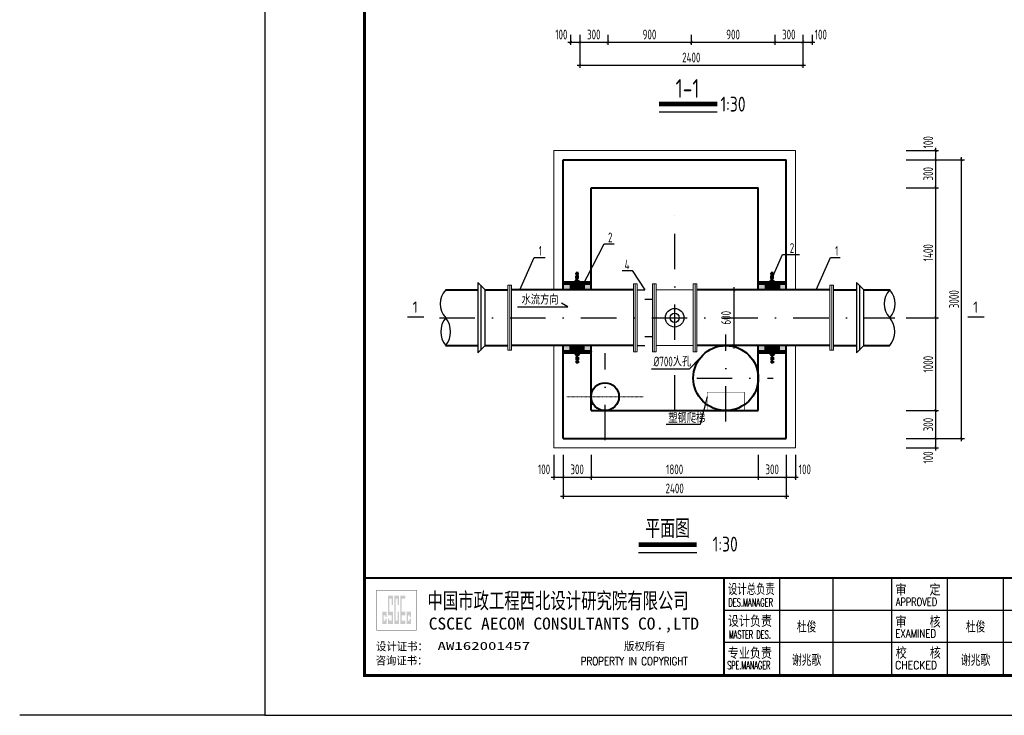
# Model space of a CAD drawing. Extents: x 1154951 to 1177180, y 3484725 to 3514600.
# Tile 8 of 17: x 1156481 to 1167084, y 3499173 to 3506662. Entities that reach past the tile are written whole.
import ezdxf
from ezdxf.enums import TextEntityAlignment as Align

# ---------------------------------------------------------------- set-up
doc = ezdxf.new("R2010")
doc.units = 0
for name, pattern in [('DASHDOT', [25.4, 12.7, -6.35, 0, -6.35]), ('DASHED', [19.05, 12.7, -6.35]), ('DASHED2', [9.525, 6.35, -3.175])]:
    doc.linetypes.add(name, pattern=pattern)
doc.layers.get('0').update_dxf_attribs({"linetype": 'CONTINUOUS'})
doc.layers.get('Defpoints').update_dxf_attribs({"linetype": 'CONTINUOUS'})
for name, color, linetype in [('2', 2, 'DASHED'), ('DIM', 4, 'CONTINUOUS'), ('DLSS', 8, 'CONTINUOUS'), ('GPSCOMMON', 7, 'CONTINUOUS'), ('THICK', 6, 'CONTINUOUS'), ('线路', 3, 'CONTINUOUS')]:
    doc.layers.add(name, color=color, linetype=linetype)
for name, color, linetype, lineweight in [('文本', 1, 'CONTINUOUS', 15), ('构筑物', 10, 'CONTINUOUS', 40), ('粗实线', 1, 'CONTINUOUS', 40), ('轮廓', 1, 'CONTINUOUS', 40)]:
    doc.layers.add(name, color=color, linetype=linetype, lineweight=lineweight)
doc.styles.add('gpshz', font='tssdeng.shx', dxfattribs={"width": 0.8, "height": 2.5, "bigfont": 'hztxt.shx'})
doc.styles.add('TSSD_Dimension', font='tssdeng.shx', dxfattribs={"width": 0.7, "bigfont": 'Hztxt.shx'})
doc.styles.add('图签', font='txt', dxfattribs={"width": 0.66})
doc.styles.add('图签 1', font='romanc.shx', dxfattribs={"width": 0.8})
doc.styles.add('图签1', font='romanc.shx', dxfattribs={"width": 0.8})
doc.dimstyles.new('TSSD_30_30', dxfattribs={"dimtxt": 105, "dimasz": 30, "dimexe": 30, "dimexo": 75, "dimgap": 30, "dimtad": 1, "dimdec": 0, "dimzin": 0, "dimdsep": 46, "dimtxsty": 'TSSD_Dimension', "dimblk": 'ARCHTICK', "dimblk1": 'ARCHTICK', "dimblk2": 'ARCHTICK', "dimcen": 0, "dimdle": 30, "dimclrt": 7, "dimadec": 0, "dimazin": 0, "dimtfac": 1, "dimtdec": 0, "dimtix": 1, "dimtmove": 2, "dimatfit": 3, "dimfxl": 0, "dimtolj": 1, "dimtzin": 0, "dimarcsym": 0})

# ---------------------------------------------------------------- blocks, each defined once
blk = doc.blocks.new('套管')
at = {"layer": '构筑物', "linetype": 'DASHED2'}
h = blk.add_hatch(dxfattribs=at)
h.set_pattern_fill('ANSI31', color=256, style=0)
h.set_pattern_definition([(45, (1261.959, -160723.9237), (-2.24506403, 2.24506403), [])])
h.paths.add_polyline_path([(3, 36), (-3, 36), (-3, 16), (3, 16)])
h = blk.add_hatch(dxfattribs=at)
h.set_pattern_fill('ANSI31', color=256, angle=90, style=0)
h.set_pattern_definition([(135, (1261.959, -160723.9237), (-2.24506403, -2.24506403), [])])
h.paths.add_polyline_path([(39, 16), (-39, 16), (-39, 12), (39, 12)])
h = blk.add_hatch(dxfattribs=at)
h.set_pattern_fill('AR-CONC', color=256, scale=0.01, style=0)
h.set_pattern_definition([(50, (1261.9589, -160723.9237), (1.82184669, -0.159390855), [0.1905, -2.0955]), (355, (1261.9589, -160723.9237), (-0.35242826, 1.910566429), [0.1524, -1.6764]), (100.451, (1262.1107, -160723.937), (1.469425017, 1.751166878), [0.1619, -1.7809]), (46.1842, (1261.9589, -160723.4157), (2.71079041, -0.42042328), [0.28575, -3.14325]), (96.6356, (1262.1848, -160723.4508), (2.374042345, 2.47425556), [0.24285, -2.67135]), (351.184, (1261.9589, -160723.4157), (2.37404606, 2.47425118), [0.2286, -2.5146]), (21, (1262.2129, -160723.5427), (1.516148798, -1.022655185), [0.1905, -2.0955]), (326, (1262.2129, -160723.5427), (0.618020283, 1.841879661), [0.1524, -1.6764]), (71.4514, (1262.3392, -160723.628), (2.134164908, 0.819228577), [0.1619, -1.7809]), (37.5, (1261.95886, -160723.92374), (0.0308860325, 0.8455503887), [0, -1.65608, 0, -1.7018, 0, -1.68275]), (7.5, (1261.9589, -160723.9237), (0.668196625, 1.001805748), [0, -0.97028, 0, -1.61798, 0, -0.64135]), (327.5, (1261.39244, -160723.92374), (1.3559059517, -0.05728744), [0, -0.635, 0, -1.9812, 0, -2.6289]), (317.5, (1261.1384, -160723.9237), (1.481291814, 0.25426491), [0, -0.8255, 0, -1.31572, 0, -1.8669])])
h.paths.add_polyline_path([(-19, 12), (-39, 12), (-39, 0), (-19, 0)])
h.paths.add_polyline_path([(39, 12), (19, 12), (19, 0), (39, 0)])
h = blk.add_hatch(dxfattribs=at)
h.set_pattern_fill('ANSI37', color=256, angle=90, style=0)
h.set_pattern_definition([(135, (1261.959, -160723.9237), (-2.24506403, -2.24506403), []), (225, (1261.959, -160723.9237), (2.24506403, -2.24506403), [])])
h.paths.add_polyline_path([(19, 12), (-19, 12), (-19, 0), (19, 0)])
for p, q in [((-3, 36), (3, 36)), ((-3, 16), (-3, 36)), ((3, 16), (3, 36)), ((-3, 20.4), (-7.4, 16)), ((3, 20.4), (7.4, 16))]:
    blk.add_line(p, q, dxfattribs=at)
at = {"layer": '构筑物'}
for p, q in [((-39, 16), (39, 16)), ((-39, 12), (39, 12)), ((-19, 12), (-19, 0)), ((19, 12), (19, 0))]:
    blk.add_line(p, q, dxfattribs=at)
blk = doc.blocks.new('_ARCHTICK')
at = {"color": 0, "linetype": 'ByBlock', "const_width": 0.15}
blk.add_lwpolyline([(-0.5, -0.5), (0.5, 0.5)], dxfattribs=at)
blk = doc.blocks.new('*D300')
at = {"layer": 'Defpoints', "color": 0}
for p in [(1162413, 3506573), (1162513, 3506573), (1162513, 3506420)]:
    blk.add_point(p, dxfattribs=at)
at = {"layer": 'DIM', "color": 0, "lineweight": -2}
for p, q in [((1162383, 3506420), (1162543, 3506420)), ((1162413, 3506498), (1162413, 3506390)), ((1162513, 3506498), (1162513, 3506390))]:
    blk.add_line(p, q, dxfattribs=at)
at = {"layer": 'DIM', "color": 0, "lineweight": -2, "xscale": 30, "yscale": 30, "zscale": 30, "rotation": 180}
blk.add_blockref('_ARCHTICK', (1162413, 3506420), dxfattribs=at)
at = {"layer": 'DIM', "color": 0, "lineweight": -2, "xscale": 30, "yscale": 30, "zscale": 30}
blk.add_blockref('_ARCHTICK', (1162513, 3506420), dxfattribs=at)
at = {"layer": 'DIM', "color": 7, "insert": (1162314, 3506502), "char_height": 105, "attachment_point": 5, "style": 'TSSD_Dimension'}
blk.add_mtext('\\A1;100', dxfattribs=at)
blk = doc.blocks.new('*D301')
at = {"layer": 'Defpoints', "color": 0}
for p in [(1162513, 3506573), (1162813, 3506573), (1162813, 3506420)]:
    blk.add_point(p, dxfattribs=at)
at = {"layer": 'DIM', "color": 0, "lineweight": -2}
for p, q in [((1162483, 3506420), (1162843, 3506420)), ((1162513, 3506498), (1162513, 3506390)), ((1162813, 3506498), (1162813, 3506390))]:
    blk.add_line(p, q, dxfattribs=at)
at = {"layer": 'DIM', "color": 0, "lineweight": -2, "xscale": 30, "yscale": 30, "zscale": 30, "rotation": 180}
blk.add_blockref('_ARCHTICK', (1162513, 3506420), dxfattribs=at)
at = {"layer": 'DIM', "color": 0, "lineweight": -2, "xscale": 30, "yscale": 30, "zscale": 30}
blk.add_blockref('_ARCHTICK', (1162813, 3506420), dxfattribs=at)
at = {"layer": 'DIM', "color": 7, "insert": (1162663, 3506502), "char_height": 105, "attachment_point": 5, "style": 'TSSD_Dimension'}
blk.add_mtext('\\A1;300', dxfattribs=at)
blk = doc.blocks.new('*D302')
at = {"layer": 'Defpoints', "color": 0}
for p in [(1162813, 3506573), (1163713, 3506573), (1163713, 3506420)]:
    blk.add_point(p, dxfattribs=at)
at = {"layer": 'DIM', "color": 0, "lineweight": -2}
for p, q in [((1162783, 3506420), (1163743, 3506420)), ((1162813, 3506498), (1162813, 3506390)), ((1163713, 3506498), (1163713, 3506390))]:
    blk.add_line(p, q, dxfattribs=at)
at = {"layer": 'DIM', "color": 0, "lineweight": -2, "xscale": 30, "yscale": 30, "zscale": 30, "rotation": 180}
blk.add_blockref('_ARCHTICK', (1162813, 3506420), dxfattribs=at)
at = {"layer": 'DIM', "color": 0, "lineweight": -2, "xscale": 30, "yscale": 30, "zscale": 30}
blk.add_blockref('_ARCHTICK', (1163713, 3506420), dxfattribs=at)
at = {"layer": 'DIM', "color": 7, "insert": (1163263, 3506502), "char_height": 105, "attachment_point": 5, "style": 'TSSD_Dimension'}
blk.add_mtext('\\A1;900', dxfattribs=at)
blk = doc.blocks.new('*D303')
at = {"layer": 'Defpoints', "color": 0}
for p in [(1163713, 3506573), (1164613, 3506573), (1164613, 3506420)]:
    blk.add_point(p, dxfattribs=at)
at = {"layer": 'DIM', "color": 0, "lineweight": -2}
for p, q in [((1163683, 3506420), (1164643, 3506420)), ((1163713, 3506498), (1163713, 3506390)), ((1164613, 3506498), (1164613, 3506390))]:
    blk.add_line(p, q, dxfattribs=at)
at = {"layer": 'DIM', "color": 0, "lineweight": -2, "xscale": 30, "yscale": 30, "zscale": 30, "rotation": 180}
blk.add_blockref('_ARCHTICK', (1163713, 3506420), dxfattribs=at)
at = {"layer": 'DIM', "color": 0, "lineweight": -2, "xscale": 30, "yscale": 30, "zscale": 30}
blk.add_blockref('_ARCHTICK', (1164613, 3506420), dxfattribs=at)
at = {"layer": 'DIM', "color": 7, "insert": (1164163, 3506502), "char_height": 105, "attachment_point": 5, "style": 'TSSD_Dimension'}
blk.add_mtext('\\A1;900', dxfattribs=at)
blk = doc.blocks.new('*D304')
at = {"layer": 'Defpoints', "color": 0}
for p in [(1164613, 3506573), (1164913, 3506573), (1164913, 3506420)]:
    blk.add_point(p, dxfattribs=at)
at = {"layer": 'DIM', "color": 0, "lineweight": -2}
for p, q in [((1164583, 3506420), (1164943, 3506420)), ((1164613, 3506498), (1164613, 3506390)), ((1164913, 3506498), (1164913, 3506390))]:
    blk.add_line(p, q, dxfattribs=at)
at = {"layer": 'DIM', "color": 0, "lineweight": -2, "xscale": 30, "yscale": 30, "zscale": 30, "rotation": 180}
blk.add_blockref('_ARCHTICK', (1164613, 3506420), dxfattribs=at)
at = {"layer": 'DIM', "color": 0, "lineweight": -2, "xscale": 30, "yscale": 30, "zscale": 30}
blk.add_blockref('_ARCHTICK', (1164913, 3506420), dxfattribs=at)
at = {"layer": 'DIM', "color": 7, "insert": (1164763, 3506502), "char_height": 105, "attachment_point": 5, "style": 'TSSD_Dimension'}
blk.add_mtext('\\A1;300', dxfattribs=at)
blk = doc.blocks.new('*D305')
at = {"layer": 'Defpoints', "color": 0}
for p in [(1164913, 3506573), (1165013, 3506573), (1165013, 3506420)]:
    blk.add_point(p, dxfattribs=at)
at = {"layer": 'DIM', "color": 0, "lineweight": -2}
for p, q in [((1164883, 3506420), (1165043, 3506420)), ((1164913, 3506498), (1164913, 3506390)), ((1165013, 3506498), (1165013, 3506390))]:
    blk.add_line(p, q, dxfattribs=at)
at = {"layer": 'DIM', "color": 0, "lineweight": -2, "xscale": 30, "yscale": 30, "zscale": 30, "rotation": 180}
blk.add_blockref('_ARCHTICK', (1164913, 3506420), dxfattribs=at)
at = {"layer": 'DIM', "color": 0, "lineweight": -2, "xscale": 30, "yscale": 30, "zscale": 30}
blk.add_blockref('_ARCHTICK', (1165013, 3506420), dxfattribs=at)
at = {"layer": 'DIM', "color": 7, "insert": (1165108, 3506502), "char_height": 105, "attachment_point": 5, "style": 'TSSD_Dimension'}
blk.add_mtext('\\A1;100', dxfattribs=at)
blk = doc.blocks.new('*D306')
at = {"layer": 'Defpoints', "color": 0}
for p in [(1162513, 3506573), (1164913, 3506573), (1164913, 3506172)]:
    blk.add_point(p, dxfattribs=at)
at = {"layer": 'DIM', "color": 0, "lineweight": -2}
for p, q in [((1162513, 3506498), (1162513, 3506142)), ((1164913, 3506498), (1164913, 3506142)), ((1162483, 3506172), (1164943, 3506172))]:
    blk.add_line(p, q, dxfattribs=at)
at = {"layer": 'DIM', "color": 0, "lineweight": -2, "xscale": 30, "yscale": 30, "zscale": 30, "rotation": 180}
blk.add_blockref('_ARCHTICK', (1162513, 3506172), dxfattribs=at)
at = {"layer": 'DIM', "color": 0, "lineweight": -2, "xscale": 30, "yscale": 30, "zscale": 30}
blk.add_blockref('_ARCHTICK', (1164913, 3506172), dxfattribs=at)
at = {"layer": 'DIM', "color": 7, "insert": (1163713, 3506255), "char_height": 105, "attachment_point": 5, "style": 'TSSD_Dimension'}
blk.add_mtext('\\A1;2400', dxfattribs=at)
blk = doc.blocks.new('*D307')
at = {"layer": 'Defpoints', "color": 0}
for p in [(1162234, 3502053), (1162334, 3502053), (1162334, 3501738)]:
    blk.add_point(p, dxfattribs=at)
at = {"layer": 'DIM', "color": 0, "lineweight": -2}
for p, q in [((1162234, 3501978), (1162234, 3501708)), ((1162334, 3501978), (1162334, 3501708)), ((1162204, 3501738), (1162364, 3501738))]:
    blk.add_line(p, q, dxfattribs=at)
at = {"layer": 'DIM', "color": 0, "lineweight": -2, "xscale": 30, "yscale": 30, "zscale": 30, "rotation": 180}
blk.add_blockref('_ARCHTICK', (1162234, 3501738), dxfattribs=at)
at = {"layer": 'DIM', "color": 0, "lineweight": -2, "xscale": 30, "yscale": 30, "zscale": 30}
blk.add_blockref('_ARCHTICK', (1162334, 3501738), dxfattribs=at)
at = {"layer": 'DIM', "color": 7, "insert": (1162128, 3501821), "char_height": 105, "attachment_point": 5, "style": 'TSSD_Dimension'}
blk.add_mtext('\\A1;100', dxfattribs=at)
blk = doc.blocks.new('*D308')
at = {"layer": 'Defpoints', "color": 0}
for p in [(1162334, 3502053), (1162634, 3502053), (1162634, 3501738)]:
    blk.add_point(p, dxfattribs=at)
at = {"layer": 'DIM', "color": 0, "lineweight": -2}
for p, q in [((1162334, 3501978), (1162334, 3501708)), ((1162634, 3501978), (1162634, 3501708)), ((1162304, 3501738), (1162664, 3501738))]:
    blk.add_line(p, q, dxfattribs=at)
at = {"layer": 'DIM', "color": 0, "lineweight": -2, "xscale": 30, "yscale": 30, "zscale": 30, "rotation": 180}
blk.add_blockref('_ARCHTICK', (1162334, 3501738), dxfattribs=at)
at = {"layer": 'DIM', "color": 0, "lineweight": -2, "xscale": 30, "yscale": 30, "zscale": 30}
blk.add_blockref('_ARCHTICK', (1162634, 3501738), dxfattribs=at)
at = {"layer": 'DIM', "color": 7, "insert": (1162484, 3501821), "char_height": 105, "attachment_point": 5, "style": 'TSSD_Dimension'}
blk.add_mtext('\\A1;300', dxfattribs=at)
blk = doc.blocks.new('*D309')
at = {"layer": 'Defpoints', "color": 0}
for p in [(1162634, 3502053), (1164434, 3502053), (1164434, 3501738)]:
    blk.add_point(p, dxfattribs=at)
at = {"layer": 'DIM', "color": 0, "lineweight": -2}
for p, q in [((1162634, 3501978), (1162634, 3501708)), ((1164434, 3501978), (1164434, 3501708)), ((1162604, 3501738), (1164464, 3501738))]:
    blk.add_line(p, q, dxfattribs=at)
at = {"layer": 'DIM', "color": 0, "lineweight": -2, "xscale": 30, "yscale": 30, "zscale": 30, "rotation": 180}
blk.add_blockref('_ARCHTICK', (1162634, 3501738), dxfattribs=at)
at = {"layer": 'DIM', "color": 0, "lineweight": -2, "xscale": 30, "yscale": 30, "zscale": 30}
blk.add_blockref('_ARCHTICK', (1164434, 3501738), dxfattribs=at)
at = {"layer": 'DIM', "color": 7, "insert": (1163534, 3501821), "char_height": 105, "attachment_point": 5, "style": 'TSSD_Dimension'}
blk.add_mtext('\\A1;1800', dxfattribs=at)
blk = doc.blocks.new('*D310')
at = {"layer": 'Defpoints', "color": 0}
for p in [(1164434, 3502053), (1164734, 3502053), (1164734, 3501738)]:
    blk.add_point(p, dxfattribs=at)
at = {"layer": 'DIM', "color": 0, "lineweight": -2}
for p, q in [((1164434, 3501978), (1164434, 3501708)), ((1164734, 3501978), (1164734, 3501708)), ((1164404, 3501738), (1164764, 3501738))]:
    blk.add_line(p, q, dxfattribs=at)
at = {"layer": 'DIM', "color": 0, "lineweight": -2, "xscale": 30, "yscale": 30, "zscale": 30, "rotation": 180}
blk.add_blockref('_ARCHTICK', (1164434, 3501738), dxfattribs=at)
at = {"layer": 'DIM', "color": 0, "lineweight": -2, "xscale": 30, "yscale": 30, "zscale": 30}
blk.add_blockref('_ARCHTICK', (1164734, 3501738), dxfattribs=at)
at = {"layer": 'DIM', "color": 7, "insert": (1164584, 3501821), "char_height": 105, "attachment_point": 5, "style": 'TSSD_Dimension'}
blk.add_mtext('\\A1;300', dxfattribs=at)
blk = doc.blocks.new('*D311')
at = {"layer": 'Defpoints', "color": 0}
for p in [(1164734, 3502053), (1164834, 3502053), (1164834, 3501738)]:
    blk.add_point(p, dxfattribs=at)
at = {"layer": 'DIM', "color": 0, "lineweight": -2}
for p, q in [((1164734, 3501978), (1164734, 3501708)), ((1164834, 3501978), (1164834, 3501708)), ((1164704, 3501738), (1164864, 3501738))]:
    blk.add_line(p, q, dxfattribs=at)
at = {"layer": 'DIM', "color": 0, "lineweight": -2, "xscale": 30, "yscale": 30, "zscale": 30, "rotation": 180}
blk.add_blockref('_ARCHTICK', (1164734, 3501738), dxfattribs=at)
at = {"layer": 'DIM', "color": 0, "lineweight": -2, "xscale": 30, "yscale": 30, "zscale": 30}
blk.add_blockref('_ARCHTICK', (1164834, 3501738), dxfattribs=at)
at = {"layer": 'DIM', "color": 7, "insert": (1164936, 3501821), "char_height": 105, "attachment_point": 5, "style": 'TSSD_Dimension'}
blk.add_mtext('\\A1;100', dxfattribs=at)
blk = doc.blocks.new('*D312')
at = {"layer": 'Defpoints', "color": 0}
for p in [(1163938, 3503753), (1163938, 3503153), (1164170, 3503153)]:
    blk.add_point(p, dxfattribs=at)
at = {"layer": 'DIM', "color": 0, "lineweight": -2}
for p, q in [((1164170, 3503783), (1164170, 3503123)), ((1164013, 3503753), (1164200, 3503753)), ((1164013, 3503153), (1164200, 3503153))]:
    blk.add_line(p, q, dxfattribs=at)
at = {"layer": 'DIM', "color": 0, "lineweight": -2, "xscale": 30, "yscale": 30, "zscale": 30}
for p, rotation in [((1164170, 3503753), 90), ((1164170, 3503153), 270)]:
    blk.add_blockref('_ARCHTICK', p, dxfattribs=dict(at, rotation=rotation))
at = {"layer": 'DIM', "color": 7, "insert": (1164087, 3503453), "char_height": 105, "attachment_point": 5, "rotation": 90, "style": 'TSSD_Dimension'}
blk.add_mtext('\\A1;600', dxfattribs=at)
blk = doc.blocks.new('*D313')
at = {"layer": 'Defpoints', "color": 0}
for p in [(1162334, 3502053), (1164734, 3502053), (1164734, 3501534)]:
    blk.add_point(p, dxfattribs=at)
at = {"layer": 'DIM', "color": 0, "lineweight": -2}
for p, q in [((1162334, 3501978), (1162334, 3501504)), ((1164734, 3501978), (1164734, 3501504)), ((1162304, 3501534), (1164764, 3501534))]:
    blk.add_line(p, q, dxfattribs=at)
at = {"layer": 'DIM', "color": 0, "lineweight": -2, "xscale": 30, "yscale": 30, "zscale": 30, "rotation": 180}
blk.add_blockref('_ARCHTICK', (1162334, 3501534), dxfattribs=at)
at = {"layer": 'DIM', "color": 0, "lineweight": -2, "xscale": 30, "yscale": 30, "zscale": 30}
blk.add_blockref('_ARCHTICK', (1164734, 3501534), dxfattribs=at)
at = {"layer": 'DIM', "color": 7, "insert": (1163534, 3501616), "char_height": 105, "attachment_point": 5, "style": 'TSSD_Dimension'}
blk.add_mtext('\\A1;2400', dxfattribs=at)
blk = doc.blocks.new('*D314')
at = {"layer": 'Defpoints', "color": 0}
for p in [(1165950, 3502153), (1166346, 3502153), (1165950, 3502053)]:
    blk.add_point(p, dxfattribs=at)
at = {"layer": 'DIM', "color": 0, "lineweight": -2}
for p, q in [((1166346, 3502023), (1166346, 3502183)), ((1166025, 3502153), (1166376, 3502153)), ((1166025, 3502053), (1166376, 3502053))]:
    blk.add_line(p, q, dxfattribs=at)
at = {"layer": 'DIM', "color": 0, "lineweight": -2, "xscale": 30, "yscale": 30, "zscale": 30}
for p, rotation in [((1166346, 3502153), 90), ((1166346, 3502053), 270)]:
    blk.add_blockref('_ARCHTICK', p, dxfattribs=dict(at, rotation=rotation))
at = {"layer": 'DIM', "color": 7, "insert": (1166264, 3501949), "char_height": 105, "attachment_point": 5, "rotation": 90, "style": 'TSSD_Dimension'}
blk.add_mtext('\\A1;100', dxfattribs=at)
blk = doc.blocks.new('*D315')
at = {"layer": 'Defpoints', "color": 0}
for p in [(1165950, 3502453), (1166346, 3502453), (1165950, 3502153)]:
    blk.add_point(p, dxfattribs=at)
at = {"layer": 'DIM', "color": 0, "lineweight": -2}
for p, q in [((1166025, 3502453), (1166376, 3502453)), ((1166346, 3502123), (1166346, 3502483)), ((1166025, 3502153), (1166376, 3502153))]:
    blk.add_line(p, q, dxfattribs=at)
at = {"layer": 'DIM', "color": 0, "lineweight": -2, "xscale": 30, "yscale": 30, "zscale": 30}
for p, rotation in [((1166346, 3502453), 90), ((1166346, 3502153), 270)]:
    blk.add_blockref('_ARCHTICK', p, dxfattribs=dict(at, rotation=rotation))
at = {"layer": 'DIM', "color": 7, "insert": (1166264, 3502303), "char_height": 105, "attachment_point": 5, "rotation": 90, "style": 'TSSD_Dimension'}
blk.add_mtext('\\A1;300', dxfattribs=at)
blk = doc.blocks.new('*D316')
at = {"layer": 'Defpoints', "color": 0}
for p in [(1165950, 3503453), (1166346, 3503453), (1165950, 3502453)]:
    blk.add_point(p, dxfattribs=at)
at = {"layer": 'DIM', "color": 0, "lineweight": -2}
for p, q in [((1166025, 3503453), (1166376, 3503453)), ((1166346, 3502423), (1166346, 3503483)), ((1166025, 3502453), (1166376, 3502453))]:
    blk.add_line(p, q, dxfattribs=at)
at = {"layer": 'DIM', "color": 0, "lineweight": -2, "xscale": 30, "yscale": 30, "zscale": 30}
for p, rotation in [((1166346, 3503453), 90), ((1166346, 3502453), 270)]:
    blk.add_blockref('_ARCHTICK', p, dxfattribs=dict(at, rotation=rotation))
at = {"layer": 'DIM', "color": 7, "insert": (1166264, 3502953), "char_height": 105, "attachment_point": 5, "rotation": 90, "style": 'TSSD_Dimension'}
blk.add_mtext('\\A1;1000', dxfattribs=at)
blk = doc.blocks.new('*D317')
at = {"layer": 'Defpoints', "color": 0}
for p in [(1165950, 3504853), (1166346, 3504853), (1165950, 3503453)]:
    blk.add_point(p, dxfattribs=at)
at = {"layer": 'DIM', "color": 0, "lineweight": -2}
for p, q in [((1166025, 3504853), (1166376, 3504853)), ((1166346, 3503423), (1166346, 3504883)), ((1166025, 3503453), (1166376, 3503453))]:
    blk.add_line(p, q, dxfattribs=at)
at = {"layer": 'DIM', "color": 0, "lineweight": -2, "xscale": 30, "yscale": 30, "zscale": 30}
for p, rotation in [((1166346, 3504853), 90), ((1166346, 3503453), 270)]:
    blk.add_blockref('_ARCHTICK', p, dxfattribs=dict(at, rotation=rotation))
at = {"layer": 'DIM', "color": 7, "insert": (1166264, 3504153), "char_height": 105, "attachment_point": 5, "rotation": 90, "style": 'TSSD_Dimension'}
blk.add_mtext('\\A1;1400', dxfattribs=at)
blk = doc.blocks.new('*D318')
at = {"layer": 'Defpoints', "color": 0}
for p in [(1165950, 3505153), (1166346, 3505153), (1165950, 3504853)]:
    blk.add_point(p, dxfattribs=at)
at = {"layer": 'DIM', "color": 0, "lineweight": -2}
for p, q in [((1166025, 3505153), (1166376, 3505153)), ((1166346, 3504823), (1166346, 3505183)), ((1166025, 3504853), (1166376, 3504853))]:
    blk.add_line(p, q, dxfattribs=at)
at = {"layer": 'DIM', "color": 0, "lineweight": -2, "xscale": 30, "yscale": 30, "zscale": 30}
for p, rotation in [((1166346, 3505153), 90), ((1166346, 3504853), 270)]:
    blk.add_blockref('_ARCHTICK', p, dxfattribs=dict(at, rotation=rotation))
at = {"layer": 'DIM', "color": 7, "insert": (1166264, 3505003), "char_height": 105, "attachment_point": 5, "rotation": 90, "style": 'TSSD_Dimension'}
blk.add_mtext('\\A1;300', dxfattribs=at)
blk = doc.blocks.new('*D319')
at = {"layer": 'Defpoints', "color": 0}
for p in [(1165950, 3505253), (1166346, 3505253), (1165950, 3505153)]:
    blk.add_point(p, dxfattribs=at)
at = {"layer": 'DIM', "color": 0, "lineweight": -2}
for p, q in [((1166025, 3505253), (1166376, 3505253)), ((1166346, 3505123), (1166346, 3505283)), ((1166025, 3505153), (1166376, 3505153))]:
    blk.add_line(p, q, dxfattribs=at)
at = {"layer": 'DIM', "color": 0, "lineweight": -2, "xscale": 30, "yscale": 30, "zscale": 30}
for p, rotation in [((1166346, 3505253), 90), ((1166346, 3505153), 270)]:
    blk.add_blockref('_ARCHTICK', p, dxfattribs=dict(at, rotation=rotation))
at = {"layer": 'DIM', "color": 7, "insert": (1166264, 3505342), "char_height": 105, "attachment_point": 5, "rotation": 90, "style": 'TSSD_Dimension'}
blk.add_mtext('\\A1;100', dxfattribs=at)
blk = doc.blocks.new('*D320')
at = {"layer": 'Defpoints', "color": 0}
for p in [(1165950, 3505153), (1166624, 3505153), (1165950, 3502153)]:
    blk.add_point(p, dxfattribs=at)
at = {"layer": 'DIM', "color": 0, "lineweight": -2}
for p, q in [((1166025, 3505153), (1166654, 3505153)), ((1166624, 3502123), (1166624, 3505183)), ((1166025, 3502153), (1166654, 3502153))]:
    blk.add_line(p, q, dxfattribs=at)
at = {"layer": 'DIM', "color": 0, "lineweight": -2, "xscale": 30, "yscale": 30, "zscale": 30}
for p, rotation in [((1166624, 3505153), 90), ((1166624, 3502153), 270)]:
    blk.add_blockref('_ARCHTICK', p, dxfattribs=dict(at, rotation=rotation))
at = {"layer": 'DIM', "color": 7, "insert": (1166542, 3503653), "char_height": 105, "attachment_point": 5, "rotation": 90, "style": 'TSSD_Dimension'}
blk.add_mtext('\\A1;3000', dxfattribs=at)
blk = doc.blocks.new('*U285')
at = {"linetype": 'Continuous'}
h = blk.add_hatch(color=0, dxfattribs=at)
h.paths.add_polyline_path([(30.15, 24.21), (30.15, 23.67), (29.79, 23.67), (29.79, 25.06), (30.15, 25.06), (30.15, 24.58), (30.49, 24.58), (30.49, 25.94), (29.45, 25.94), (29.45, 22.84), (30.49, 22.84), (30.49, 24.21)])
h.paths.add_polyline_path([(30.83, 24.21), (30.83, 22.84), (32.1, 22.84), (32.1, 25.94), (31.17, 25.94), (31.17, 29.16), (31.76, 29.16), (31.76, 27.64), (32.1, 27.64), (32.1, 29.98), (30.83, 29.98), (30.83, 25.06), (31.76, 25.06), (31.76, 23.67), (31.17, 23.67), (31.17, 24.21)])
h.paths.add_polyline_path([(33.25, 25.94), (33.25, 23.67), (32.78, 23.67), (32.78, 29.16), (33.25, 29.16), (33.25, 27.64), (33.59, 27.64), (33.59, 29.98), (32.44, 29.98), (32.44, 22.84), (33.59, 22.84), (33.59, 25.94)])
h.paths.add_polyline_path([(35.22, 29.98), (33.93, 29.98), (33.93, 22.84), (35.22, 22.84), (35.22, 23.67), (34.27, 23.67), (34.27, 25.06), (35.22, 25.06), (35.22, 25.94), (34.27, 25.94), (34.27, 29.16), (35.22, 29.16)])
h.paths.add_polyline_path([(36.25, 24.21), (36.25, 23.67), (35.9, 23.67), (35.9, 25.06), (36.25, 25.06), (36.25, 24.58), (36.59, 24.58), (36.59, 25.94), (35.56, 25.94), (35.56, 22.84), (36.59, 22.84), (36.59, 24.21)])
at = {"color": 0}
for p, q in [((129, 10.34), (129, 34.34)), ((142.36, 10.34), (142.36, 34.34)), ((157, 10.34), (157, 34.34)), ((171, 10.34), (171, 34.34)), ((185, 10.34), (185, 34.34)), ((115, 26.34), (330, 26.34)), ((115, 18.34), (327, 18.34))]:
    blk.add_line(p, q, dxfattribs=at)
blk.add_lwpolyline([(0, 0), (420, 0), (420, 297), (0, 297)], close=True, dxfattribs=at)
for points, const_width in [([(410, 10), (410, 287), (25, 287), (25, 10), (410, 10)], 0.75), ([(25, 34.34), (410, 34.34)], 0.5), ([(115, 10.34), (115, 34.34)], 0.5)]:
    blk.add_lwpolyline(points, dxfattribs=dict(at, const_width=const_width))
at = {"color": 0, "linetype": 'Continuous', "const_width": 0.107}
blk.add_lwpolyline([(28, 21.34), (38, 21.34), (38, 31.34), (28, 31.34)], close=True, dxfattribs=at)
at = {"color": 0, "linetype": 'Continuous'}
for s, height, style, width, p in [('设计总负责', 2.5, '图签', 0.67, (115.98, 30.39)), ('审    定', 2.5, '图签', 0.85, (157.92, 30.22)), ('中国市政工程西北设计研究院有限公司', 4, '图签', 0.74, (40.74, 26.71)), ('DES.MANAGER', 2, '图签1', 0.55, (116.1, 27.26)), ('APPROVED', 2, '图签 1', 0.75, (158.02, 27.38)), ('设计负责', 2.5, '图签', 0.85, (115.98, 22.4)), ('审    核', 2.5, '图签', 0.85, (157.92, 22.21)), ('CSCEC AECOM CONSULTANTS CO.,LTD', 3, '图签', 1.07, (41.06, 21.47)), ('MASTER DES.', 2, '图签1', 0.57, (116.21, 19.2)), ('EXAMINED', 2, '图签 1', 0.79, (157.88, 19.46)), ('校    核', 2.5, '图签', 0.85, (158, 14.42)), ('专业负责', 2.5, '图签', 0.85, (115.95, 14.38)), ('PROPERTY IN COPYRIGHT', 2, '图签 1', 0.8, (79.11, 12.55)), ('SPE.MANAGER', 2, '图签 1', 0.56, (115.81, 11.53)), ('CHECKED', 2, '图签 1', 0.85, (157.85, 11.55))]:
    blk.add_text(s, height=height, dxfattribs=dict(at, style=style, width=width)).set_placement(p)
at = {"color": 0, "linetype": 'Continuous', "style": '图签'}
for s, p in [('设计证书：', (27.85, 16.24)), ('版权所有', (89.96, 16.29)), ('咨询证书：', (27.76, 12.7))]:
    blk.add_text(s, height=2, dxfattribs=at).set_placement(p)
at = {"color": 0, "linetype": 'Continuous', "style": '图签', "flags": 8}
for tag, width, p, p2 in [('设计总负责', 0.611046, (130.25, 28.99), (141.11, 28.99)), ('工程名称', 2.988281, (283.25, 28.99), (325.75, 28.99)), ('图纸编号', 2.575163, (345.13, 28.99), (381.76, 28.99)), ('子项名称', 2.988281, (283.25, 20.99), (325.75, 20.99))]:
    blk.add_attdef(tag, text='', height=2.5, dxfattribs=dict(at, width=width)).set_placement(p, p2, align=Align.FIT)
at = {"color": 0, "linetype": 'Continuous', "ltscale": 0.055, "style": '图签', "flags": 8}
for tag, width, p, p2 in [('审定', 1.617188, (172.25, 28.99), (183.75, 28.99)), ('设计', 1.617188, (214.25, 28.99), (225.75, 28.99)), ('工程编号', 0.738284, (256.25, 28.99), (266.75, 28.99)), ('版本', 1.530605, (397.87, 28.99), (408.75, 28.99)), ('设计负责', 0.763807, (130.25, 20.99), (141.11, 20.99)), ('审核', 1.617188, (172.25, 20.99), (183.75, 20.99)), ('注册工程师', 0.646875, (214.25, 20.99), (225.75, 20.99)), ('图纸比例', 0.738284, (256.25, 20.99), (266.75, 20.99)), ('专业负责', 0.763807, (130.25, 12.65), (141.11, 12.65)), ('校核', 1.617188, (172.25, 12.65), (183.75, 12.65)), ('注册建筑师', 0.646875, (214.25, 12.65), (225.75, 12.65)), ('出图日期', 0.738284, (256.25, 12.65), (266.75, 12.65))]:
    blk.add_attdef(tag, text='', height=2.5, dxfattribs=dict(at, width=width)).set_placement(p, p2, align=Align.FIT)
at = {"color": 0, "linetype": 'Continuous', "style": '图签'}
for tag, p, width in [('设计证书', (43.26, 16.37), 1.55), ('咨询证书', (43.26, 12.88), 0.9)]:
    blk.add_attdef(tag, p, '', height=2, dxfattribs=dict(at, width=width))
at = {"color": 0, "linetype": 'Continuous', "style": '图签', "width": 0.85}
for tag, height, p in [('图纸名称_2_1', 2.2, (305.02, 15.12)), ('图纸名称_1_1', 2.5, (305.02, 13.35)), ('图纸名称_2_2', 2.2, (305.02, 11.51))]:
    blk.add_attdef(tag, text='', height=height, dxfattribs=at).set_placement(p, align=Align.CENTER)
blk = doc.blocks.new('20180504.1550169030')
for p, q in [((1162531.5, 3503774.3), (1162774.7, 3504247.3)), ((1162774.7, 3504247.3), (1162884.3, 3504247.3)), ((1161865.8, 3503752.9), (1162020.6, 3504102.7)), ((1162020.6, 3504102.7), (1162140.3, 3504102.7)), ((1164541.5, 3503783.2), (1164696.3, 3504133)), ((1164696.3, 3504133), (1164878.1, 3504133)), ((1165057, 3503752.9), (1165211.8, 3504102.7)), ((1165211.8, 3504102.7), (1165314.4, 3504102.7)), ((1162970.1, 3503961.5), (1163075.1, 3503961.5)), ((1163075.1, 3503961.5), (1163212.1, 3503752.9))]:
    blk.add_line(p, q)
at = {"const_width": 5}
blk.add_lwpolyline([(1163884.3, 3502452.9), (1163884.3, 3502652.9), (1164284.3, 3502652.9), (1164284.3, 3502452.9)], dxfattribs=at)
at = {"layer": '2', "linetype": 'DASHDOT', "ltscale": 30}
for p, q in [((1163534.3, 3502452.9), (1163534.3, 3504572.8)), ((1161001.2, 3503452.9), (1165903.2, 3503452.9)), ((1164084.3, 3502334.9), (1164084.3, 3503273)), ((1162784.3, 3502133.9), (1162784.3, 3503072)), ((1163773.3, 3502803.9), (1164595.2, 3502803.9))]:
    blk.add_line(p, q, dxfattribs=at)
at = {"layer": '2', "linetype": 'DASHDOT', "lineweight": 20, "ltscale": 0.2}
blk.add_line((1162373.3, 3502602.9), (1163195.2, 3502602.9), dxfattribs=at)
at = {"layer": 'DLSS'}
for p, q in [((1161841.9, 3503569.6), (1162385.3, 3503569.6)), ((1162385.3, 3503569.6), (1162314.5, 3503611.6)), ((1163690.3, 3502897.8), (1163806.6, 3503017)), ((1163690.3, 3502897.8), (1163285.5, 3502897.8)), ((1163813, 3502307.7), (1163887.8, 3502602.9)), ((1163441.2, 3502307.7), (1163813, 3502307.7))]:
    blk.add_line(p, q, dxfattribs=at)
at = {"layer": 'DLSS', "color": 7}
blk.add_line((1163146, 3500926.4), (1163772.4, 3500926.4), dxfattribs=at)
at = {"layer": 'DLSS', "color": 7, "const_width": 50}
blk.add_lwpolyline([(1163146, 3501011), (1163772.4, 3501011)], dxfattribs=at)
at = {"layer": 'DLSS'}
for centre, radius, start, end in [((1161228.1, 3503602.9), 219.2, 136.81335, 223.1867), ((1166009.6, 3503602.9), 219.2, 136.81321, 223.18679), ((1165690, 3503602.9), 219.2, 316.81321, 43.18679), ((1161251.4, 3503302.9), 236.7, 140.67988, 219.32012), ((1160885.1, 3503302.9), 236.7, 320.67988, 39.32012), ((1165666.7, 3503302.9), 236.7, 320.67988, 39.32012)]:
    blk.add_arc(centre, radius, start, end, dxfattribs=at)
at = {"layer": 'GPSCOMMON'}
for p, q in [((1163365.8, 3505670.6), (1163992.2, 3505670.6)), ((1161494.8, 3503152.9), (1161494.8, 3503752.9)), ((1163129.8, 3503752.9), (1163212.1, 3503752.9)), ((1163212.1, 3503652.9), (1163294.4, 3503652.9)), ((1165572.1, 3503152.9), (1165572.1, 3503752.9)), ((1163212.1, 3503252.9), (1163294.4, 3503252.9)), ((1163129.8, 3503152.9), (1163212.1, 3503152.9)), ((1159120.4, 3499173.1), (1156481.5, 3499173.1))]:
    blk.add_line(p, q, dxfattribs=at)
at = {"layer": 'GPSCOMMON', "ltscale": 0.1}
for p, q in [((1161415.4, 3503832.3), (1161415.4, 3503073.6)), ((1161415.4, 3503832.3), (1161494.8, 3503752.9)), ((1161445.4, 3503802.3), (1161445.4, 3503103.6)), ((1165492.8, 3503832.3), (1165492.8, 3503073.6)), ((1165492.8, 3503832.3), (1165572.1, 3503752.9)), ((1165522.8, 3503802.3), (1165522.8, 3503103.6)), ((1161415.4, 3503073.6), (1161494.8, 3503152.9)), ((1165492.8, 3503073.6), (1165572.1, 3503152.9))]:
    blk.add_line(p, q, dxfattribs=at)
at = {"layer": 'GPSCOMMON', "const_width": 50}
blk.add_lwpolyline([(1163365.8, 3505755.3), (1163992.2, 3505755.3)], dxfattribs=at)
at = {"layer": 'GPSCOMMON'}
for radius in [100, 50]:
    blk.add_circle((1163534.1, 3503452.9), radius, dxfattribs=at)
at = {"layer": 'THICK', "const_width": 15}
for points in [[(1160833.8, 3503460.4), (1160653.8, 3503460.4)], [(1166689, 3503460.4), (1166869, 3503460.4)]]:
    blk.add_lwpolyline(points, dxfattribs=at)
at = {"layer": '粗实线', "lineweight": 20}
for p, q in [((1161738.4, 3503802.9), (1161778.4, 3503802.9)), ((1161738.4, 3503102.9), (1161738.4, 3503802.9)), ((1161758.4, 3503102.9), (1161758.4, 3503802.9)), ((1161778.4, 3503102.9), (1161778.4, 3503802.9)), ((1163089.8, 3503819.3), (1163129.8, 3503819.3)), ((1163089.8, 3503088.4), (1163089.8, 3503819.3)), ((1163109.8, 3503819.3), (1163109.8, 3503088.4)), ((1163129.8, 3503819.3), (1163129.8, 3503088.4)), ((1163294.4, 3503818.4), (1163334.4, 3503818.4)), ((1163294.4, 3503818.4), (1163334.4, 3503818.4)), ((1163294.4, 3503818.4), (1163294.4, 3503087.5)), ((1163314.4, 3503087.5), (1163314.4, 3503818.4)), ((1163334.4, 3503818.4), (1163334.4, 3503087.5)), ((1163774.1, 3503818.4), (1163734.1, 3503818.4)), ((1163774.1, 3503818.4), (1163734.1, 3503818.4)), ((1163734.1, 3503818.4), (1163734.1, 3503087.5)), ((1163774.4, 3503818.4), (1163734.4, 3503818.4)), ((1163754.1, 3503087.5), (1163754.1, 3503818.4)), ((1163774.1, 3503818.4), (1163774.1, 3503087.5)), ((1165245.1, 3503802.9), (1165205.1, 3503802.9)), ((1165205.1, 3503104.2), (1165205.1, 3503802.9)), ((1165225.1, 3503104.2), (1165225.1, 3503802.9)), ((1165245.1, 3503104.2), (1165245.1, 3503802.9)), ((1163334.4, 3503752.9), (1163734.1, 3503752.9)), ((1163334.4, 3503152.9), (1163734.1, 3503152.9)), ((1161738.4, 3503102.9), (1161778.4, 3503102.9)), ((1163089.8, 3503087.5), (1163129.8, 3503087.5)), ((1163294.4, 3503087.5), (1163334.4, 3503087.5)), ((1163774.1, 3503087.5), (1163734.1, 3503087.5)), ((1165245.1, 3503104.2), (1165205.1, 3503104.2))]:
    blk.add_line(p, q, dxfattribs=at)
at = {"layer": '轮廓', "lineweight": 20}
for p, q in [((1162234.3, 3505052.9), (1162234.3, 3505252.9)), ((1162234.3, 3505252.9), (1164834.3, 3505252.9)), ((1164834.3, 3503752.9), (1164834.3, 3505252.9)), ((1162234.3, 3503752.9), (1162234.3, 3505052.9)), ((1162234.3, 3502452.9), (1162234.3, 3503152.9)), ((1164834.3, 3502052.9), (1164834.3, 3503152.9)), ((1162234.3, 3502152.9), (1162234.3, 3502452.9)), ((1162234.3, 3502052.9), (1162234.3, 3502152.9)), ((1162234.3, 3502052.9), (1162334.3, 3502052.9)), ((1162334.3, 3502052.9), (1162634.3, 3502052.9)), ((1162584.3, 3502052.9), (1163484.3, 3502052.9)), ((1163484.3, 3502052.9), (1164384.3, 3502052.9)), ((1164334.3, 3502052.9), (1164734.3, 3502052.9)), ((1164734.3, 3502052.9), (1164834.3, 3502052.9))]:
    blk.add_line(p, q, dxfattribs=at)
at = {"layer": '轮廓'}
for p, q in [((1162334.3, 3503752.9), (1162334.3, 3505152.9)), ((1162334.3, 3505152.9), (1164734.3, 3505152.9)), ((1164734.3, 3503752.9), (1164734.3, 3505152.9)), ((1162634.3, 3503752.9), (1162634.3, 3504852.9)), ((1162634.3, 3504852.9), (1164434.3, 3504852.9)), ((1164434.3, 3503752.9), (1164434.3, 3504852.9)), ((1161068.2, 3503752.9), (1161415.4, 3503752.9)), ((1161494.8, 3503752.9), (1161738.4, 3503752.9)), ((1163089.8, 3503752.9), (1161778.4, 3503752.9)), ((1165205.1, 3503752.9), (1163774.1, 3503752.9)), ((1165245.1, 3503752.9), (1165492.8, 3503752.9)), ((1165572.1, 3503752.9), (1165849.8, 3503752.9)), ((1161068.2, 3503152.9), (1161415.4, 3503152.9)), ((1161494.8, 3503152.9), (1161738.4, 3503152.9)), ((1163089.8, 3503152.9), (1161778.4, 3503152.9)), ((1162334.3, 3502152.9), (1162334.3, 3503152.9)), ((1162634.3, 3502452.9), (1162634.3, 3503152.9)), ((1165205.1, 3503152.9), (1163774.1, 3503152.9)), ((1164434.3, 3502452.9), (1164434.3, 3503152.9)), ((1164734.3, 3502152.9), (1164734.3, 3503152.9)), ((1165245.1, 3503152.9), (1165492.8, 3503152.9)), ((1165572.1, 3503152.9), (1165849.8, 3503152.9)), ((1162634.3, 3502452.9), (1164434.3, 3502452.9)), ((1162334.3, 3502152.9), (1164734.3, 3502152.9))]:
    blk.add_line(p, q, dxfattribs=at)
for centre, radius in [((1164084.3, 3502803.9), 350), ((1162784.3, 3502602.9), 150)]:
    blk.add_circle(centre, radius, dxfattribs=at)
at = {"layer": 'GPSCOMMON'}
ref = blk.add_blockref('*U285', (1159120.4, 3499173.1), dxfattribs=dict(at, xscale=43, yscale=43))
ref.add_attrib('校核', '谢兆歌', dxfattribs={"layer": '0', "color": 0, "height": 107.5, "style": '图签', "width": 0.7, "flags": 8}).set_placement((1166774.4, 3499717), align=Align.CENTER)
ref.add_attrib('审核', '杜俊', dxfattribs={"layer": '0', "color": 0, "height": 107.5, "style": '图签', "width": 0.7, "flags": 8}).set_placement((1166774.4, 3500075.6), align=Align.CENTER)
ref.add_attrib('专业负责', '谢兆歌', dxfattribs={"layer": '0', "color": 0, "height": 107.5, "style": '图签', "width": 0.7, "flags": 8}).set_placement((1164954.7, 3499717), align=Align.CENTER)
ref.add_attrib('设计负责', '杜俊', dxfattribs={"layer": '0', "color": 0, "height": 107.5, "style": '图签', "width": 0.7, "flags": 8}).set_placement((1164954.7, 3500075.6), align=Align.CENTER)
ref.add_attrib('设计证书', 'AW162001457', (1160980.5, 3499877.1), dxfattribs={"layer": '0', "color": 0, "height": 86, "style": '图签', "width": 1.55})
at = {"layer": '轮廓', "xscale": -3.836624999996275, "yscale": 5.115520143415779, "zscale": 5.115520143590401}
for p in [(1162484.6, 3503752.9), (1164584.6, 3503752.9)]:
    blk.add_blockref('套管', p, dxfattribs=at)
at = {"layer": '轮廓', "xscale": 3.836624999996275, "yscale": 5.115520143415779, "zscale": 5.115520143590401, "rotation": 180}
for p in [(1162484.6, 3503152.9), (1164584.6, 3503152.9)]:
    blk.add_blockref('套管', p, dxfattribs=at)
at = {"layer": 'THICK', "style": 'gpshz'}
for p in [(1160711.5, 3503507.9), (1166746.7, 3503507.9)]:
    blk.add_text('1', height=120, dxfattribs=at).set_placement(p)
at = {"layer": '文本', "style": 'gpshz', "width": 0.8}
for s, height, p in [('1-1', 200, (1163544, 3505822.1)), ('1:30', 160, (1164027.4, 3505672.6)), ('平面图', 200, (1163218.2, 3501082.4)), ('1:30', 160, (1163943.3, 3500936))]:
    blk.add_text(s, height=height, dxfattribs=at).set_placement(p)
at = {"layer": '线路', "color": 7, "linetype": 'Continuous', "lineweight": -2, "style": 'gpshz', "width": 0.7}
for s, p in [('2', (1162816.3, 3504265.4)), ('1', (1162071.1, 3504120.9)), ('2', (1164773.7, 3504151.1)), ('1', (1165261.8, 3504120.9)), ('4', (1162995, 3503972.4)), ('水流方向', (1161886.1, 3503595.4)), ('%%C700人孔', (1163308, 3502929)), ('塑钢爬梯', (1163466.4, 3502320.5))]:
    blk.add_text(s, height=105, dxfattribs=at).set_placement(p)
at = {"layer": 'DIM'}
for base, p1, p2, picture, middle in [((1162513.3, 3506419.7), (1162413.3, 3506572.9), (1162513.3, 3506572.9), '*D300', (1162313.6, 3506502.2)), ((1165013.3, 3506419.7), (1164913.3, 3506572.9), (1165013.3, 3506572.9), '*D305', (1165108.4, 3506502.2)), ((1162334.3, 3501738.3), (1162234.3, 3502052.9), (1162334.3, 3502052.9), '*D307', (1162128.3, 3501820.8)), ((1164834.3, 3501738.3), (1164734.3, 3502052.9), (1164834.3, 3502052.9), '*D311', (1164936.4, 3501820.8))]:
    dim = blk.add_linear_dim(base=base, p1=p1, p2=p2, dimstyle='TSSD_30_30', dxfattribs=at)
    dim.commit()
    dim.dimension.update_dxf_attribs({"geometry": picture, "text_midpoint": middle, "dimtype": 160})
for base, p1, p2, picture, middle in [((1162813.3, 3506419.7), (1162513.3, 3506572.9), (1162813.3, 3506572.9), '*D301', (1162663.3, 3506502.2)), ((1164913.3, 3506172.3), (1162513.3, 3506572.9), (1164913.3, 3506572.9), '*D306', (1163713.3, 3506254.8)), ((1163713.3, 3506419.7), (1162813.3, 3506572.9), (1163713.3, 3506572.9), '*D302', (1163263.3, 3506502.2)), ((1164613.3, 3506419.7), (1163713.3, 3506572.9), (1164613.3, 3506572.9), '*D303', (1164163.3, 3506502.2)), ((1164913.3, 3506419.7), (1164613.3, 3506572.9), (1164913.3, 3506572.9), '*D304', (1164763.3, 3506502.2)), ((1162634.3, 3501738.3), (1162334.3, 3502052.9), (1162634.3, 3502052.9), '*D308', (1162484.3, 3501820.8)), ((1164734.3, 3501533.7), (1162334.3, 3502052.9), (1164734.3, 3502052.9), '*D313', (1163534.3, 3501616.2)), ((1164434.3, 3501738.3), (1162634.3, 3502052.9), (1164434.3, 3502052.9), '*D309', (1163534.3, 3501820.8)), ((1164734.3, 3501738.3), (1164434.3, 3502052.9), (1164734.3, 3502052.9), '*D310', (1164584.3, 3501820.8))]:
    dim = blk.add_linear_dim(base=base, p1=p1, p2=p2, dimstyle='TSSD_30_30', dxfattribs=at)
    dim.commit()
    dim.dimension.update_dxf_attribs({"geometry": picture, "text_midpoint": middle})
for base, p1, p2, picture, middle in [((1166346, 3505252.9), (1165950.5, 3505152.9), (1165950.5, 3505252.9), '*D319', (1166263.5, 3505341.8)), ((1166346, 3502152.9), (1165950.5, 3502052.9), (1165950.5, 3502152.9), '*D314', (1166263.5, 3501948.9))]:
    dim = blk.add_linear_dim(base=base, p1=p1, p2=p2, angle=90, dimstyle='TSSD_30_30', dxfattribs=at)
    dim.commit()
    dim.dimension.update_dxf_attribs({"geometry": picture, "text_midpoint": middle, "dimtype": 160})
for base, p1, p2, picture, middle in [((1166346, 3505152.9), (1165950.5, 3504852.9), (1165950.5, 3505152.9), '*D318', (1166263.5, 3505002.9)), ((1166624.2, 3505152.9), (1165950.5, 3502152.9), (1165950.5, 3505152.9), '*D320', (1166541.7, 3503652.9)), ((1166346, 3504852.9), (1165950.5, 3503452.9), (1165950.5, 3504852.9), '*D317', (1166263.5, 3504152.9)), ((1164169.8, 3503152.9), (1163938.3, 3503752.9), (1163938.3, 3503152.9), '*D312', (1164087.3, 3503452.9)), ((1166346, 3503452.9), (1165950.5, 3502452.9), (1165950.5, 3503452.9), '*D316', (1166263.5, 3502952.9)), ((1166346, 3502452.9), (1165950.5, 3502152.9), (1165950.5, 3502452.9), '*D315', (1166263.5, 3502302.9))]:
    dim = blk.add_linear_dim(base=base, p1=p1, p2=p2, angle=90, dimstyle='TSSD_30_30', dxfattribs=at)
    dim.commit()
    dim.dimension.update_dxf_attribs({"geometry": picture, "text_midpoint": middle})

msp = doc.modelspace()

# ---------------------------------------------------------------- block references
at = {"layer": 'GPSCOMMON'}
msp.add_blockref('20180504.1550169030', (0, 0), dxfattribs=at)

doc.saveas('drawing.dxf')
